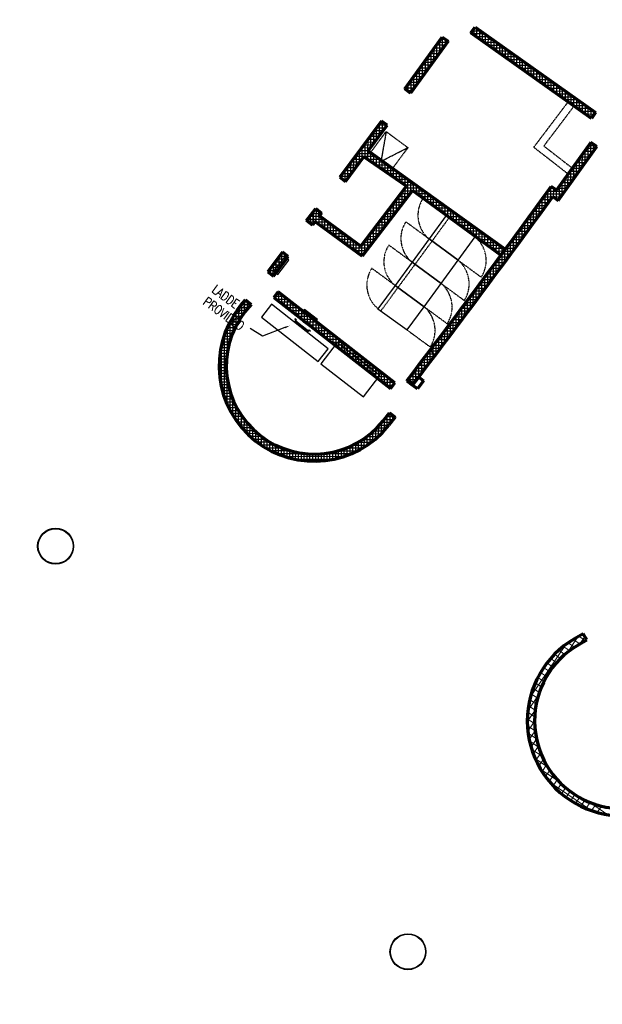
# Model space of a CAD drawing. Header units: millimetres. Extents: x 98667 to 994031, y -2704 to 533009.
# Tile 188 of 256: x 603015 to 619193, y 357176 to 384505. Entities that reach past the tile are written whole.
import ezdxf

# ---------------------------------------------------------------- set-up
doc = ezdxf.new("R2010")
doc.units = ezdxf.units.MM
for name, pattern in [('AP03000E0$0$HIDDEN', [9.525, 6.35, -3.175]), ('AP03000E0$0$HIDDENX2', [19.05, 12.7, -6.35]), ('HIDDEN2', [0.1875, 0.125, -0.0625]), ('HIDDENX2', [19.05, 12.7, -6.35]), ('sp00000g0$0$CENTER', [50.8, 31.75, -6.35, 6.35, -6.35])]:
    doc.linetypes.add(name, pattern=pattern)
for name, color, linetype in [('A-ACCESS-DOOR-DECK SLAB', 1, 'HIDDENX2'), ('A-COL ENCLOUSER INNER', 1, 'Continuous'), ('A-COL ENCLOUSER OUTER', 6, 'Continuous'), ('A-WALL-PATT-50', 5, 'Continuous'), ('I-DOOR-GLAZ', 9, 'Continuous'), ('IT DETAIL', 252, 'Continuous'), ('sp00000g0$0$S-GRID', 1, 'sp00000g0$0$CENTER')]:
    doc.layers.add(name, color=color, linetype=linetype)
for name, color, linetype, lineweight in [('A-ANNO-TARG', 4, 'Continuous', 30), ('A-ANNO-TEXT', 4, 'Continuous', 0), ('A-SECT-MEDM  DUCT LADDER', 2, 'Continuous', 25), ('A-SECT-THIN  DUCT LADDER', 1, 'Continuous', 30), ('A-WALL-FULL', 6, 'Continuous', 70), ('A-WALL-PATT', 5, 'Continuous', 15), ('AP03000E0$0$A-FLOR-EDGE', 1, 'AP03000E0$0$HIDDENX2', 15), ('AP03000E0$0$A-WALL-FNSH', 1, 'Continuous', 15)]:
    doc.layers.add(name, color=color, linetype=linetype, lineweight=lineweight)
doc.layers.add('AP03000E0$0$A-Slab Edge Guide', color=55, linetype='Continuous', lineweight=15, plot=False)
doc.styles.add('ROMANS', font='SIMPLEX.shx', dxfattribs={"width": 0.8})

msp = doc.modelspace()

# ---------------------------------------------------------------- linework, layer by layer
at = {"color": 251, "linetype": 'HIDDEN2', "ltscale": 0.02}
for p, q in [((614856, 379066, 0), (614210, 379538, 0)), ((614383, 378420, 0), (613738, 378893, 0)), ((614936, 379007, 0), (614464, 378361, 0)), ((613910, 377775, 0), (613265, 378248, 0)), ((614464, 378361, 0), (613991, 377716, 0)), ((613991, 377716, 0), (613518, 377071, 0)), ((615190, 377829, 0), (615835, 377356, 0)), ((613437, 377130, 0), (612792, 377603, 0)), ((614717, 377184, 0), (615362, 376711, 0)), ((613518, 377071, 0), (613045, 376425, 0)), ((614244, 376539, 0), (614889, 376066, 0)), ((613771, 375893, 0), (614416, 375421, 0))]:
    msp.add_line(p, q, dxfattribs=at)
at = {"color": 251, "ltscale": 0.02}
for p, q in [((614856, 379066, 0), (614383, 378420, 0)), ((615662, 378475, 0), (614856, 379066, 0)), ((614383, 378420, 0), (613910, 377775, 0)), ((615190, 377829, 0), (614383, 378420, 0)), ((614383, 378420, 0), (615190, 377829, 0)), ((615190, 377829, 0), (615662, 378475, 0)), ((613910, 377775, 0), (613437, 377130, 0)), ((614717, 377184, 0), (613910, 377775, 0)), ((613910, 377775, 0), (614717, 377184, 0)), ((614717, 377184, 0), (615190, 377829, 0)), ((614244, 376539, 0), (614717, 377184, 0)), ((613437, 377130, 0), (612964, 376484, 0)), ((614244, 376539, 0), (613437, 377130, 0)), ((613437, 377130, 0), (614244, 376539, 0)), ((612964, 376484, 0), (613771, 375893, 0)), ((613771, 375893, 0), (614244, 376539, 0))]:
    msp.add_line(p, q, dxfattribs=at)
at = {"color": 251, "linetype": 'HIDDEN2', "ltscale": 0.02}
for centre, radius, start, end in [((614918, 379075, 0), 846, 146.7754, 230.7611), ((614445, 378430, 0), 846, 146.7754, 230.7611), ((613972, 377785, 0), 846, 146.7754, 230.7611), ((615112, 377817, 0), 857, 327.4901, 50.0464), ((614639, 377172, 0), 857, 327.4901, 50.0464), ((613499, 377139, 0), 846, 146.7754, 230.7611), ((614166, 376527, 0), 857, 327.4901, 50.0464), ((613693, 375881, 0), 857, 327.4901, 50.0464)]:
    msp.add_arc(centre, radius, start, end, dxfattribs=at)
at = {"layer": 'A-ACCESS-DOOR-DECK SLAB', "color": 251, "ltscale": 0.35}
for p, q in [((612745, 380798), (613191, 381401)), ((613191, 381401), (613047, 380575)), ((613191, 381401), (613794, 380954)), ((613348, 380352), (612745, 380798)), ((613047, 380575), (613794, 380954)), ((613794, 380954), (613348, 380352))]:
    msp.add_line(p, q, dxfattribs=at)
at = {"layer": 'A-ANNO-TARG', "color": 251}
for p, q in [((609757, 375721), (609411, 375931)), ((610381, 375961), (609757, 375721))]:
    msp.add_line(p, q, dxfattribs=at)
msp.add_solid([(610372, 375984), (610521, 376014), (610390, 375937)], dxfattribs=at)
at = {"layer": 'A-COL ENCLOUSER INNER', "color": 251}
for centre, radius in [((604012, 369892), 494), ((604012, 369892), 485), ((613797, 358636), 494), ((613797, 358636), 485)]:
    msp.add_circle(centre, radius, dxfattribs=at)
at = {"layer": 'A-COL ENCLOUSER OUTER', "color": 251}
for centre in [(604012, 369892), (613797, 358636)]:
    msp.add_circle(centre, 500, dxfattribs=at)
at = {"layer": 'A-SECT-MEDM  DUCT LADDER', "color": 251, "linetype": 'ByBlock', "ltscale": 500}
for p, q in [((610859, 376457), (610856, 376453)), ((610856, 376453), (610895, 376423)), ((610894, 376430), (610859, 376457)), ((610922, 376465), (610894, 376430)), ((610926, 376462), (610895, 376423)), ((610926, 376462), (610922, 376465)), ((610659, 376201), (610656, 376197)), ((610656, 376197), (610691, 376169)), ((610698, 376170), (610659, 376201)), ((610691, 376169), (610664, 376134)), ((610668, 376131), (610698, 376170)), ((611280, 376185), (611250, 376146)), ((611250, 376146), (611289, 376115)), ((611257, 376147), (611284, 376182)), ((611292, 376119), (611257, 376147)), ((611284, 376182), (611280, 376185)), ((611289, 376115), (611292, 376119)), ((611022, 375854), (611053, 375893)), ((611026, 375851), (611054, 375886)), ((611092, 375863), (611053, 375893)), ((611054, 375886), (611089, 375859)), ((611089, 375859), (611092, 375863))]:
    msp.add_line(p, q, dxfattribs=at)
at = {"layer": 'A-SECT-THIN  DUCT LADDER', "color": 251, "linetype": 'ByBlock', "ltscale": 500}
for p, q in [((611267, 376167), (610912, 376444)), ((611280, 376185), (610926, 376462)), ((610664, 376134), (611026, 375851)), ((610681, 376149), (611036, 375872))]:
    msp.add_line(p, q, dxfattribs=at)
at = {"layer": 'A-WALL-FULL', "color": 251, "linetype": 'ByBlock'}
for p, q in [((615545, 384136), (615660, 384300)), ((615660, 384300), (619006, 381928)), ((613709, 382582), (614748, 384024)), ((614748, 384024), (614911, 383907)), ((618891, 381765), (615545, 384136)), ((614911, 383907), (613870, 382464)), ((613870, 382464), (613709, 382582)), ((618244, 382223), (618399, 382113)), ((619006, 381928), (618891, 381765)), ((613061, 381693), (611902, 380138)), ((612691, 380863), (613221, 381574)), ((613221, 381574), (613061, 381693)), ((618878, 381099), (617919, 379769)), ((617963, 379489), (619041, 380983)), ((619041, 380983), (618878, 381099)), ((612062, 380018), (612580, 380713)), ((612572, 380703), (612580, 380713)), ((613759, 379880), (612572, 380703)), ((612691, 380863), (616499, 378132)), ((618363, 380382), (618248, 380226)), ((611902, 380138), (612062, 380018)), ((612485, 378217), (613759, 379880)), ((617919, 379769), (617773, 379874)), ((613920, 379762), (612525, 377940)), ((616379, 377969), (613920, 379762)), ((617818, 379595), (617963, 379489)), ((610983, 378927), (611238, 379260)), ((611238, 379260), (611397, 379138)), ((611397, 379138), (611336, 379059)), ((611336, 379059), (612485, 378217)), ((611142, 378806), (610983, 378927)), ((611214, 378900), (611142, 378806)), ((612525, 377940), (611214, 378900)), ((610312, 378054), (609907, 377508)), ((610471, 377931), (610312, 378054)), ((616499, 378132), (616379, 377969)), ((610066, 377387), (610471, 377931)), ((609907, 377508), (610066, 377387)), ((610195, 376948), (610072, 376791)), ((613432, 374429), (610195, 376948)), ((609116, 376525), (609283, 376726)), ((609438, 376598), (609269, 376397)), ((609283, 376726), (609438, 376598)), ((610072, 376791), (613309, 374272)), ((611069, 376015), (610909, 376135)), ((610909, 376135), (611069, 376015)), ((611069, 376015), (610909, 376135)), ((610909, 376135), (611069, 376015)), ((613309, 374272), (613432, 374429)), ((613768, 374485), (613925, 374362)), ((613768, 374485), (613925, 374362)), ((613925, 374362), (614097, 374583)), ((614230, 374479), (614058, 374258)), ((614097, 374583), (614230, 374479)), ((614058, 374258), (613925, 374362)), ((613111, 373372), (613284, 373593)), ((613283, 373593), (613441, 373470)), ((613284, 373593), (613283, 373593)), ((613441, 373470), (613267, 373249)), ((618659, 367463), (618417, 367321)), ((618760, 367289), (618659, 367463)), ((618518, 367148), (618760, 367289))]:
    msp.add_line(p, q, dxfattribs=at)
for centre, radius, start, end in [((391618, 543797), 279315, 322.68714, 324.06461), ((378174, 553794), 296267, 322.72489, 323.98625), ((611196, 374893), 2644, 141.8774, 321.5572), ((611197, 374893), 2445, 142.0564, 321.5014), ((619747, 365045), 2636, 120.2945, 300.2945), ((619747, 365045), 2436, 120.2945, 300.2984)]:
    msp.add_arc(centre, radius, start, end, dxfattribs=at)
at = {"layer": 'A-WALL-PATT', "color": 251}
for p, q in [((614748, 384024), (613709, 382582)), ((614911, 383907), (614748, 384024)), ((613870, 382464), (614911, 383907)), ((613709, 382582), (613870, 382464)), ((611902, 380138), (613061, 381693)), ((613221, 381574), (612691, 380863)), ((613061, 381693), (613221, 381574)), ((617919, 379769), (618879, 381098)), ((619040, 380982), (617963, 379489)), ((618878, 381099), (619040, 380982)), ((618879, 381098), (618878, 381099)), ((612572, 380703), (612062, 380018)), ((613759, 379880), (612572, 380703)), ((612691, 380863), (616486, 378142)), ((612062, 380018), (611902, 380138)), ((612485, 378217), (613759, 379880)), ((616379, 377969), (617767, 379879)), ((617767, 379879), (617919, 379769)), ((613920, 379762), (612525, 377940)), ((616379, 377969), (613920, 379762)), ((617818, 379595), (613925, 374362)), ((617963, 379489), (617818, 379595)), ((610983, 378927), (611238, 379260)), ((611238, 379260), (611397, 379138)), ((611397, 379138), (611338, 379058)), ((611338, 379058), (612485, 378217)), ((611142, 378806), (610983, 378927)), ((611214, 378900), (611142, 378806)), ((612525, 377940), (611214, 378900)), ((609907, 377508), (610312, 378054)), ((610312, 378054), (610473, 377934)), ((613768, 374485), (616379, 377969)), ((616486, 378142), (616379, 377969)), ((610473, 377934), (610066, 377387)), ((610066, 377387), (609907, 377508)), ((610072, 376791), (610195, 376948)), ((610195, 376948), (613432, 374429)), ((609116, 376525), (609283, 376726)), ((609437, 376598), (609269, 376397)), ((609283, 376726), (609437, 376598)), ((613309, 374272), (610072, 376791)), ((613432, 374429), (613309, 374272)), ((613925, 374362), (613768, 374485)), ((613111, 373372), (613284, 373593)), ((613284, 373593), (613441, 373470)), ((613441, 373470), (613183, 373149))]:
    msp.add_line(p, q, dxfattribs=at)
at = {"layer": 'A-WALL-PATT', "color": 251, "linetype": 'Continuous'}
for p, q in [((614519, 383364), (614520, 383707)), ((614772, 383716), (614526, 383716)), ((614887, 383874), (614641, 383875)), ((614678, 383585), (614679, 383928)), ((614837, 383806), (614838, 383960)), ((614359, 383143), (614360, 383486)), ((614658, 383557), (614412, 383558)), ((614430, 383240), (614184, 383241)), ((614200, 382922), (614201, 383265)), ((614544, 383399), (614298, 383399)), ((614201, 382923), (613955, 382924)), ((614041, 382701), (614042, 383044)), ((614315, 383082), (614069, 383083)), ((613973, 382607), (613727, 382607)), ((614087, 382765), (613841, 382766)), ((613881, 382480), (613882, 382823)), ((613723, 382572), (613723, 382602)), ((612925, 381177), (612926, 381513)), ((613110, 381656), (613033, 381657)), ((613085, 381390), (613085, 381675)), ((612766, 380963), (612767, 381299)), ((613046, 381339), (612797, 381340)), ((613164, 381498), (612915, 381498)), ((612810, 381022), (612561, 381023)), ((612606, 380679), (612607, 381085)), ((612928, 381181), (612679, 381181)), ((618798, 380645), (618798, 380987)), ((619008, 381005), (618812, 381006)), ((618957, 380866), (618957, 381042)), ((612912, 380704), (612325, 380706)), ((612692, 380864), (612443, 380865)), ((612447, 380535), (612448, 380871)), ((612765, 380569), (612765, 380810)), ((612923, 380459), (612924, 380696)), ((618638, 380425), (618639, 380767)), ((618943, 380847), (618697, 380847)), ((612129, 380107), (612129, 380443)), ((612456, 380547), (612207, 380548)), ((612288, 380321), (612289, 380657)), ((613134, 380545), (612798, 380546)), ((613082, 380350), (613082, 380582)), ((613240, 380240), (613241, 380469)), ((618714, 380530), (618469, 380530)), ((618479, 380204), (618480, 380546)), ((618828, 380688), (618583, 380689)), ((611970, 380087), (611970, 380230)), ((612220, 380230), (611971, 380231)), ((612338, 380389), (612089, 380389)), ((613356, 380386), (613028, 380387)), ((613579, 380226), (613258, 380227)), ((613399, 380130), (613399, 380355)), ((613557, 380020), (613558, 380241)), ((618485, 380213), (618240, 380214)), ((618319, 379983), (618320, 380325)), ((618600, 380371), (618354, 380372)), ((612102, 380072), (611990, 380072)), ((613801, 380067), (613488, 380068)), ((613715, 379910), (613716, 380128)), ((614023, 379908), (613718, 379909)), ((613874, 379701), (613875, 380014)), ((614032, 379680), (614033, 379901)), ((618001, 379541), (618002, 379884)), ((618257, 379896), (618011, 379897)), ((618371, 380054), (618125, 380055)), ((618160, 379762), (618161, 380104)), ((613555, 379285), (613556, 379615)), ((613911, 379749), (613659, 379750)), ((613714, 379493), (613715, 379823)), ((614245, 379748), (613938, 379749)), ((614191, 379565), (614191, 379787)), ((614349, 379449), (614350, 379673)), ((618142, 379738), (617666, 379739)), ((617683, 379413), (617684, 379764)), ((617842, 379577), (617843, 379824)), ((613396, 379077), (613397, 379407)), ((613668, 379432), (613417, 379433)), ((613789, 379591), (613538, 379592)), ((614468, 379589), (614156, 379590)), ((614690, 379430), (614375, 379430)), ((614508, 379334), (614508, 379560)), ((614666, 379218), (614667, 379446)), ((614825, 379103), (614825, 379333)), ((617364, 378985), (617365, 379325)), ((617689, 379421), (617436, 379422)), ((617524, 379199), (617524, 379544)), ((617807, 379580), (617551, 379580)), ((618028, 379579), (617838, 379580)), ((611377, 379112), (611125, 379112)), ((611384, 379121), (611132, 379122)), ((611154, 378821), (611154, 379150)), ((611173, 378846), (611173, 379176)), ((611312, 379028), (611312, 379203)), ((611331, 378814), (611332, 379188)), ((613425, 379116), (613174, 379116)), ((613236, 378869), (613237, 379199)), ((613547, 379274), (613295, 379275)), ((614912, 379270), (614593, 379271)), ((615134, 379111), (614812, 379112)), ((614983, 378987), (614984, 379219)), ((615141, 378872), (615142, 379105)), ((617205, 378771), (617206, 379106)), ((617453, 379104), (617205, 379105)), ((617571, 379263), (617320, 379264)), ((610995, 378918), (610995, 378943)), ((611255, 378954), (611003, 378954)), ((611468, 378962), (611011, 378963)), ((611014, 378904), (611014, 378968)), ((611685, 378803), (611346, 378804)), ((611490, 378698), (611490, 378946)), ((611648, 378582), (611649, 378830)), ((612918, 378453), (612919, 378783)), ((613183, 378799), (612931, 378799)), ((613304, 378957), (613053, 378958)), ((613077, 378661), (613078, 378991)), ((615356, 378951), (615031, 378952)), ((615579, 378792), (615249, 378793)), ((615300, 378756), (615300, 378992)), ((615458, 378641), (615459, 378878)), ((617217, 378788), (616975, 378788)), ((617046, 378557), (617046, 378887)), ((617335, 378946), (617090, 378947)), ((611903, 378644), (611563, 378644)), ((611806, 378466), (611807, 378714)), ((611965, 378350), (611966, 378597)), ((612758, 378245), (612759, 378575)), ((613061, 378640), (612810, 378641)), ((615801, 378633), (615468, 378634)), ((615617, 378525), (615617, 378764)), ((615775, 378410), (615776, 378651)), ((615934, 378294), (615934, 378537)), ((617100, 378629), (616860, 378630)), ((616886, 378342), (616887, 378667)), ((612120, 378484), (611781, 378485)), ((612338, 378325), (611998, 378326)), ((612123, 378234), (612124, 378481)), ((612282, 378118), (612282, 378365)), ((612440, 378002), (612441, 378249)), ((612819, 378323), (612567, 378324)), ((612599, 378036), (612600, 378367)), ((612940, 378482), (612689, 378483)), ((616023, 378473), (615686, 378474)), ((616245, 378314), (615905, 378315)), ((616092, 378179), (616093, 378424)), ((616250, 378063), (616251, 378310)), ((616864, 378312), (616629, 378313)), ((616727, 378128), (616728, 378448)), ((616982, 378471), (616745, 378471)), ((610367, 378013), (610282, 378013)), ((610376, 377804), (610376, 378006)), ((612698, 378165), (612215, 378166)), ((612576, 378007), (612433, 378007)), ((616468, 378155), (616124, 378156)), ((616396, 377996), (616342, 377996)), ((616628, 377995), (616399, 377996)), ((616408, 377700), (616409, 378010)), ((616409, 378017), (616410, 378196)), ((616746, 378154), (616514, 378155)), ((616567, 377914), (616568, 378229)), ((610295, 377695), (610046, 377696)), ((610057, 377393), (610058, 377712)), ((610413, 377854), (610164, 377855)), ((610217, 377590), (610218, 377926)), ((616249, 377486), (616250, 377796)), ((616510, 377837), (616281, 377838)), ((610177, 377537), (609929, 377538)), ((616275, 377520), (616043, 377521)), ((616089, 377271), (616090, 377583)), ((616392, 377679), (616162, 377679)), ((615771, 376843), (615772, 377158)), ((616039, 377203), (615806, 377204)), ((616157, 377362), (615925, 377362)), ((615930, 377057), (615931, 377371)), ((615803, 376887), (615568, 376887)), ((615611, 376629), (615612, 376946)), ((615921, 377045), (615687, 377046)), ((609261, 376385), (609262, 376700)), ((609420, 376577), (609420, 376612)), ((615685, 376728), (615450, 376729)), ((615452, 376415), (615453, 376733)), ((609296, 376428), (609044, 376429)), ((609101, 376152), (609102, 376507)), ((609428, 376587), (609168, 376587)), ((615450, 376411), (615212, 376412)), ((615293, 376200), (615294, 376521)), ((615567, 376570), (615331, 376570)), ((609078, 376111), (608850, 376112)), ((609177, 376270), (608939, 376270)), ((608942, 375836), (608943, 376276)), ((614974, 375772), (614975, 376096)), ((615214, 376094), (614975, 376095)), ((615332, 376253), (615093, 376253)), ((615133, 375986), (615134, 376308)), ((608925, 375794), (608711, 375795)), ((608994, 375953), (608774, 375953)), ((608781, 375267), (608783, 375974)), ((614978, 375778), (614737, 375778)), ((614815, 375558), (614816, 375883)), ((615096, 375936), (614856, 375937)), ((608620, 374299), (608623, 375501)), ((608868, 375636), (608659, 375636)), ((614860, 375619), (614618, 375620)), ((614655, 375344), (614656, 375670)), ((608790, 375318), (608587, 375319)), ((608823, 375477), (608618, 375478)), ((614337, 374915), (614338, 375245)), ((614625, 375302), (614381, 375303)), ((614496, 375129), (614497, 375458)), ((614743, 375461), (614500, 375461)), ((608755, 375001), (608555, 375001)), ((608767, 375160), (608566, 375160)), ((614389, 374985), (614143, 374986)), ((614177, 374701), (614178, 375033)), ((614507, 375144), (614262, 375144)), ((608753, 374842), (608553, 374843)), ((608762, 374683), (608561, 374684)), ((614018, 374487), (614019, 374820)), ((614271, 374827), (614024, 374828)), ((608781, 374525), (608578, 374525)), ((608777, 373826), (608779, 374533)), ((614035, 374510), (613787, 374511)), ((613859, 374413), (613860, 374608)), ((614153, 374669), (613906, 374669)), ((608810, 374366), (608605, 374366)), ((608851, 374207), (608643, 374207)), ((608903, 374048), (608691, 374049)), ((608968, 373889), (608750, 373890)), ((608935, 373523), (608937, 373963)), ((609047, 373730), (608822, 373731)), ((609093, 373291), (609094, 373647)), ((609141, 373571), (608906, 373572)), ((609253, 373412), (609006, 373413)), ((609252, 373102), (609253, 373412)), ((613061, 373019), (613062, 373313)), ((613385, 373401), (613134, 373401)), ((613221, 373196), (613222, 373513)), ((613326, 373560), (613258, 373560)), ((613380, 373394), (613380, 373517)), ((609385, 373253), (609122, 373254)), ((609543, 373094), (609258, 373095)), ((609410, 372944), (609411, 373225)), ((609568, 372810), (609569, 373070)), ((613124, 373084), (612842, 373085)), ((612902, 372873), (612903, 373142)), ((613258, 373242), (613001, 373243)), ((609735, 372934), (609419, 372935)), ((609977, 372775), (609613, 372776)), ((609727, 372695), (609728, 372940)), ((609885, 372597), (609886, 372830)), ((612768, 372767), (612406, 372768)), ((612425, 372552), (612426, 372780)), ((612584, 372643), (612585, 372881)), ((612962, 372926), (612649, 372926)), ((612743, 372749), (612744, 373000)), ((610310, 372615), (609852, 372617)), ((610044, 372514), (610044, 372738)), ((610202, 372443), (610203, 372660)), ((610361, 372385), (610362, 372596)), ((610520, 372337), (610520, 372544)), ((610678, 372301), (610679, 372504)), ((611790, 372317), (611790, 372522)), ((611948, 372359), (611949, 372567)), ((612528, 372609), (612072, 372611)), ((612107, 372411), (612108, 372625)), ((612266, 372475), (612267, 372695)), ((611026, 372455), (610169, 372457)), ((611681, 372294), (610697, 372297)), ((610837, 372274), (610837, 372475)), ((610996, 372257), (610996, 372457)), ((611154, 372250), (611155, 372449)), ((611313, 372252), (611314, 372451)), ((612210, 372451), (611355, 372454)), ((611472, 372264), (611472, 372464)), ((611631, 372285), (611631, 372487)), ((618222, 366945), (618515, 367378)), ((618388, 367304), (618572, 367180)), ((618540, 367393), (618725, 367268)), ((618573, 367180), (618707, 367379)), ((617196, 365711), (618178, 367164)), ((618108, 367110), (618283, 366992)), ((618243, 367210), (618422, 367089)), ((617756, 366773), (617923, 366660)), ((617865, 366891), (618034, 366777)), ((617982, 367003), (618154, 366888)), ((617563, 366521), (617728, 366409)), ((617655, 366650), (617821, 366537)), ((617401, 366247), (617568, 366134)), ((617478, 366387), (617644, 366274)), ((617271, 365951), (617443, 365835)), ((617332, 366102), (617501, 365988)), ((617125, 365323), (617416, 365752)), ((617220, 365795), (617394, 365677)), ((617144, 365462), (617328, 365338)), ((617177, 365632), (617356, 365511)), ((617111, 365018), (617329, 365340)), ((617122, 365286), (617313, 365156)), ((617111, 365101), (617312, 364966)), ((617114, 364908), (617327, 364764)), ((617127, 364757), (617311, 365030)), ((617133, 364703), (617362, 364549)), ((617162, 364527), (617326, 364769)), ((617171, 364486), (617422, 364316)), ((617213, 364318), (617364, 364541)), ((617276, 364127), (617416, 364336)), ((617233, 364253), (617519, 364059)), ((617348, 363951), (617482, 364149)), ((617328, 363997), (617677, 363761)), ((617430, 363788), (617557, 363977)), ((617519, 363637), (617642, 363819)), ((617477, 363704), (617989, 363358)), ((617615, 363495), (617734, 363672)), ((617717, 363363), (617834, 363536)), ((617742, 363334), (618906, 362547)), ((617826, 363240), (617941, 363410)), ((617940, 363126), (618053, 363294)), ((618060, 363020), (618172, 363186)), ((618185, 362921), (618297, 363087)), ((618316, 362831), (618428, 362997)), ((618452, 362749), (618564, 362915)), ((618593, 362675), (618706, 362842)), ((618740, 362609), (618855, 362778)), ((618836, 362786), (619349, 362439)), ((618893, 362551), (619009, 362723)), ((619051, 362502), (619170, 362678))]:
    msp.add_line(p, q, dxfattribs=at)
at = {"layer": 'A-WALL-PATT', "color": 251}
for centre, radius, start, end in [((611196, 374893), 2644, 141.8774, 318.7284), ((611197, 374893), 2445, 142.0564, 321.5014)]:
    msp.add_arc(centre, radius, start, end, dxfattribs=at)
at = {"layer": 'A-WALL-PATT-50', "color": 251, "linetype": 'Continuous'}
for p, q in [((615632, 384075), (615632, 384260)), ((615704, 384269), (615639, 384269)), ((615711, 384019), (615712, 384263)), ((614758, 383695), (614759, 384017)), ((615553, 384131), (615553, 384148)), ((615816, 384189), (615582, 384190)), ((615929, 384109), (615582, 384110)), ((616041, 384030), (615694, 384031)), ((615790, 383962), (615791, 384207)), ((615870, 383906), (615870, 384151)), ((615949, 383850), (615950, 384095)), ((616028, 383794), (616029, 384038)), ((616107, 383738), (616108, 383982)), ((614519, 383364), (614520, 383707)), ((614772, 383716), (614526, 383716)), ((614829, 383795), (614583, 383796)), ((614598, 383474), (614599, 383818)), ((614887, 383874), (614641, 383875)), ((614678, 383585), (614679, 383928)), ((614847, 383954), (614698, 383954)), ((614837, 383806), (614838, 383960)), ((616154, 383950), (615807, 383951)), ((616266, 383870), (615919, 383871)), ((616379, 383791), (616031, 383792)), ((616491, 383711), (616144, 383712)), ((616187, 383682), (616187, 383926)), ((616266, 383625), (616266, 383870)), ((616345, 383569), (616346, 383814)), ((616424, 383513), (616425, 383758)), ((616503, 383457), (616504, 383702)), ((614601, 383478), (614355, 383479)), ((614359, 383143), (614360, 383486)), ((614658, 383557), (614412, 383558)), ((614439, 383253), (614440, 383597)), ((614715, 383636), (614469, 383637)), ((616603, 383631), (616256, 383632)), ((616716, 383552), (616369, 383552)), ((616828, 383472), (616481, 383473)), ((616583, 383401), (616583, 383645)), ((616662, 383345), (616663, 383589)), ((616741, 383288), (616742, 383533)), ((616820, 383232), (616821, 383477)), ((614120, 382811), (614121, 383155)), ((614373, 383161), (614126, 383162)), ((614430, 383240), (614184, 383241)), ((614200, 382922), (614201, 383265)), ((614487, 383320), (614241, 383320)), ((614280, 383032), (614281, 383376)), ((614544, 383399), (614298, 383399)), ((616941, 383392), (616593, 383393)), ((617053, 383312), (616706, 383313)), ((617165, 383233), (616818, 383234)), ((616900, 383176), (616900, 383421)), ((617278, 383153), (616931, 383154)), ((616979, 383120), (616979, 383365)), ((617058, 383064), (617059, 383308)), ((617137, 383008), (617138, 383252)), ((617216, 382952), (617217, 383196)), ((614201, 382923), (613955, 382924)), ((613961, 382590), (613962, 382934)), ((614258, 383003), (614012, 383003)), ((614041, 382701), (614042, 383044)), ((614315, 383082), (614069, 383083)), ((617390, 383073), (617043, 383074)), ((617503, 382994), (617155, 382995)), ((617615, 382914), (617268, 382915)), ((617296, 382895), (617296, 383140)), ((617375, 382839), (617376, 383084)), ((617454, 382783), (617455, 383028)), ((617533, 382727), (617534, 382972)), ((617612, 382671), (617613, 382915)), ((613973, 382607), (613727, 382607)), ((614030, 382686), (613784, 382686)), ((613802, 382514), (613803, 382713)), ((614087, 382765), (613841, 382766)), ((613881, 382480), (613882, 382823)), ((614144, 382844), (613898, 382845)), ((617728, 382834), (617380, 382835)), ((617840, 382755), (617493, 382756)), ((617952, 382675), (617605, 382676)), ((617692, 382615), (617692, 382859)), ((617771, 382558), (617772, 382803)), ((617850, 382502), (617851, 382747)), ((617929, 382446), (617930, 382691)), ((618009, 382390), (618009, 382635)), ((613723, 382572), (613723, 382602)), ((613916, 382527), (613783, 382528)), ((618065, 382595), (617718, 382596)), ((618177, 382516), (617830, 382517)), ((618290, 382436), (617942, 382437)), ((618402, 382356), (618055, 382357)), ((618088, 382334), (618088, 382578)), ((618167, 382278), (618168, 382522)), ((618246, 382221), (618247, 382466)), ((618325, 382165), (618326, 382410)), ((618405, 382109), (618405, 382354)), ((618514, 382277), (618167, 382278)), ((618627, 382197), (618280, 382198)), ((618739, 382117), (618392, 382118)), ((618484, 382053), (618485, 382298)), ((618563, 381997), (618564, 382242)), ((618642, 381941), (618643, 382185)), ((618722, 381884), (618722, 382129)), ((618801, 381828), (618801, 382073)), ((618852, 382037), (618504, 382038)), ((618964, 381958), (618617, 381959)), ((618971, 381878), (618729, 381879)), ((618915, 381799), (618842, 381799)), ((618880, 381772), (618881, 382017)), ((618960, 381862), (618960, 381961)), ((612925, 381177), (612926, 381513)), ((613217, 381577), (612974, 381577)), ((613005, 381284), (613006, 381620)), ((613110, 381656), (613033, 381657)), ((613085, 381390), (613085, 381675)), ((613164, 381497), (613165, 381616)), ((612987, 381260), (612738, 381261)), ((612766, 380963), (612767, 381299)), ((613046, 381339), (612797, 381340)), ((612846, 381070), (612846, 381406)), ((613105, 381418), (612856, 381419)), ((613164, 381498), (612915, 381498)), ((612527, 380642), (612528, 380978)), ((612810, 381022), (612561, 381023)), ((612607, 380749), (612607, 381085)), ((612869, 381101), (612620, 381102)), ((612928, 381181), (612679, 381181)), ((612686, 380856), (612687, 381192)), ((618798, 380645), (618798, 380988)), ((619010, 381005), (618811, 381006)), ((618898, 381085), (618868, 381085)), ((618877, 380756), (618878, 381099)), ((618957, 380866), (618957, 381043)), ((619037, 380977), (619037, 380986)), ((612574, 380705), (612325, 380706)), ((612368, 380428), (612368, 380764)), ((612633, 380785), (612384, 380785)), ((612692, 380864), (612443, 380865)), ((612447, 380535), (612448, 380871)), ((612751, 380943), (612502, 380944)), ((612912, 380704), (612574, 380705)), ((612606, 380679), (612607, 380749)), ((612801, 380784), (612633, 380785)), ((612686, 380624), (612686, 380856)), ((612765, 380569), (612765, 380810)), ((612844, 380514), (612845, 380753)), ((612923, 380459), (612924, 380696)), ((618638, 380425), (618639, 380767)), ((618886, 380767), (618640, 380768)), ((618943, 380847), (618697, 380847)), ((618718, 380535), (618719, 380878)), ((619000, 380926), (618754, 380927)), ((612129, 380107), (612129, 380443)), ((612397, 380468), (612148, 380468)), ((612456, 380547), (612207, 380548)), ((612208, 380214), (612209, 380550)), ((612515, 380626), (612266, 380627)), ((612288, 380321), (612289, 380657)), ((613023, 380625), (612683, 380626)), ((613134, 380545), (612798, 380546)), ((613245, 380465), (612913, 380466)), ((613002, 380404), (613003, 380639)), ((613082, 380350), (613082, 380582)), ((613161, 380295), (613162, 380525)), ((613240, 380240), (613241, 380469)), ((618399, 380093), (618400, 380436)), ((618657, 380451), (618411, 380451)), ((618714, 380530), (618468, 380530)), ((618479, 380204), (618480, 380546)), ((618771, 380609), (618525, 380610)), ((618558, 380314), (618559, 380657)), ((618828, 380688), (618582, 380689)), ((612161, 380151), (611912, 380152)), ((611970, 380087), (611970, 380230)), ((612220, 380230), (611971, 380231)), ((612279, 380309), (612030, 380310)), ((612049, 380028), (612050, 380336)), ((612338, 380389), (612089, 380389)), ((613356, 380386), (613028, 380387)), ((613468, 380306), (613143, 380307)), ((613579, 380226), (613258, 380227)), ((613319, 380185), (613320, 380412)), ((613690, 380147), (613373, 380148)), ((613399, 380130), (613399, 380355)), ((613478, 380075), (613478, 380298)), ((613557, 380020), (613558, 380241)), ((613636, 379965), (613637, 380185)), ((618240, 379873), (618241, 380215)), ((618485, 380213), (618240, 380214)), ((618543, 380292), (618297, 380293)), ((618319, 379983), (618320, 380326)), ((618600, 380371), (618354, 380372)), ((612102, 380072), (611990, 380072)), ((613801, 380067), (613488, 380068)), ((613912, 379987), (613603, 379988)), ((613715, 379910), (613716, 380128)), ((614023, 379908), (613718, 379909)), ((613794, 379597), (613795, 380071)), ((613874, 379701), (613875, 380014)), ((613953, 379738), (613954, 379957)), ((614032, 379680), (614033, 379901)), ((618001, 379541), (618002, 379884)), ((618257, 379896), (618011, 379897)), ((618314, 379975), (618068, 379976)), ((618080, 379652), (618081, 379994)), ((618371, 380054), (618125, 380055)), ((618160, 379762), (618161, 380105)), ((618428, 380134), (618182, 380134)), ((613555, 379285), (613556, 379615)), ((613850, 379670), (613599, 379671)), ((613635, 379389), (613636, 379719)), ((613911, 379749), (613659, 379750)), ((613714, 379493), (613715, 379823)), ((614134, 379828), (613720, 379829)), ((614245, 379748), (613938, 379749)), ((614356, 379669), (614047, 379669)), ((614112, 379622), (614112, 379844)), ((614191, 379565), (614191, 379787)), ((614270, 379507), (614271, 379730)), ((614349, 379449), (614350, 379673)), ((614428, 379391), (614429, 379617)), ((617603, 379300), (617604, 379641)), ((618085, 379658), (617618, 379660)), ((618142, 379738), (617675, 379739)), ((617683, 379409), (617684, 379751)), ((617851, 379818), (617733, 379818)), ((617763, 379519), (617763, 379860)), ((617842, 379577), (617843, 379824)), ((617921, 379519), (617922, 379773)), ((618199, 379817), (617954, 379817)), ((613607, 379353), (613356, 379354)), ((613396, 379077), (613397, 379407)), ((613668, 379432), (613417, 379433)), ((613475, 379181), (613476, 379511)), ((613729, 379512), (613477, 379512)), ((613789, 379591), (613538, 379592)), ((614468, 379589), (614156, 379590)), ((614579, 379509), (614266, 379510)), ((614690, 379430), (614375, 379430)), ((614801, 379350), (614484, 379351)), ((614508, 379334), (614508, 379560)), ((614587, 379276), (614587, 379503)), ((614666, 379218), (614667, 379446)), ((614745, 379160), (614746, 379389)), ((614825, 379103), (614825, 379333)), ((617634, 379342), (617387, 379343)), ((617444, 379082), (617445, 379422)), ((617692, 379421), (617445, 379422)), ((617749, 379501), (617503, 379501)), ((617524, 379191), (617524, 379531)), ((617807, 379580), (617560, 379580)), ((618028, 379579), (617838, 379580)), ((617971, 379500), (617948, 379500)), ((611093, 378843), (611094, 379072)), ((611384, 379121), (611132, 379122)), ((611173, 378846), (611173, 379176)), ((611316, 379201), (611193, 379201)), ((611252, 378950), (611253, 379249)), ((611331, 378814), (611332, 379054)), ((611332, 379054), (611332, 379188)), ((613157, 378765), (613158, 379095)), ((613425, 379116), (613174, 379116)), ((613486, 379195), (613235, 379195)), ((613236, 378869), (613237, 379199)), ((613547, 379274), (613295, 379275)), ((613316, 378973), (613317, 379303)), ((614912, 379270), (614593, 379271)), ((615023, 379191), (614703, 379191)), ((615134, 379111), (614812, 379112)), ((614904, 379045), (614904, 379276)), ((614983, 378987), (614984, 379219)), ((615062, 378929), (615063, 379162)), ((615141, 378872), (615142, 379105)), ((617205, 378755), (617206, 379094)), ((617461, 379104), (617214, 379105)), ((617518, 379184), (617272, 379184)), ((617284, 378863), (617285, 379203)), ((617576, 379263), (617330, 379264)), ((617364, 378972), (617365, 379312)), ((611262, 378963), (611011, 378963)), ((611014, 378904), (611014, 378968)), ((611201, 378884), (611039, 378884)), ((611323, 379042), (611071, 379043)), ((611576, 378883), (611237, 378883)), ((611252, 378872), (611252, 378950)), ((611468, 378962), (611262, 378963)), ((611359, 379042), (611323, 379042)), ((611685, 378803), (611346, 378804)), ((611410, 378756), (611411, 379004)), ((611490, 378698), (611490, 378946)), ((611569, 378640), (611570, 378888)), ((611648, 378582), (611649, 378830)), ((612918, 378453), (612919, 378783)), ((613183, 378799), (612931, 378799)), ((613243, 378878), (612992, 378879)), ((612997, 378557), (612998, 378887)), ((613304, 378957), (613053, 378958)), ((613077, 378661), (613078, 378991)), ((613365, 379036), (613113, 379037)), ((615245, 379031), (614921, 379032)), ((615356, 378951), (615031, 378952)), ((615468, 378872), (615140, 378873)), ((615221, 378814), (615221, 379048)), ((615579, 378792), (615249, 378793)), ((615300, 378756), (615300, 378992)), ((615379, 378698), (615380, 378935)), ((615458, 378641), (615459, 378878)), ((615537, 378583), (615538, 378821)), ((617229, 378788), (616982, 378788)), ((617287, 378867), (617040, 378867)), ((617045, 378537), (617046, 378876)), ((617345, 378946), (617098, 378947)), ((617125, 378646), (617126, 378985)), ((617403, 379025), (617156, 379026)), ((611794, 378723), (611454, 378724)), ((611903, 378644), (611563, 378644)), ((612011, 378564), (611672, 378565)), ((611727, 378524), (611728, 378772)), ((611806, 378466), (611807, 378714)), ((611886, 378408), (611886, 378655)), ((611965, 378350), (611966, 378597)), ((612044, 378292), (612045, 378539)), ((613001, 378561), (612749, 378562)), ((612758, 378245), (612759, 378575)), ((613061, 378640), (612810, 378641)), ((612838, 378349), (612839, 378679)), ((613122, 378720), (612871, 378720)), ((615690, 378712), (615359, 378713)), ((615801, 378633), (615468, 378634)), ((615912, 378553), (615577, 378554)), ((615617, 378525), (615617, 378764)), ((615696, 378467), (615697, 378708)), ((615775, 378410), (615776, 378651)), ((615854, 378352), (615855, 378594)), ((615934, 378294), (615934, 378537)), ((616806, 378212), (616807, 378550)), ((617055, 378550), (616808, 378551)), ((617113, 378629), (616866, 378630)), ((616886, 378320), (616887, 378658)), ((617171, 378708), (616924, 378709)), ((616966, 378429), (616967, 378767)), ((612120, 378484), (611781, 378485)), ((612229, 378404), (611889, 378405)), ((612338, 378325), (611998, 378326)), ((612446, 378245), (612107, 378246)), ((612123, 378234), (612124, 378481)), ((612203, 378176), (612203, 378423)), ((612282, 378118), (612282, 378365)), ((612361, 378060), (612362, 378307)), ((612440, 378002), (612441, 378249)), ((612758, 378244), (612507, 378245)), ((612519, 377944), (612520, 378263)), ((612819, 378323), (612567, 378324)), ((612599, 378036), (612600, 378367)), ((612880, 378403), (612628, 378403)), ((612679, 378141), (612680, 378471)), ((612940, 378482), (612689, 378483)), ((616023, 378473), (615686, 378474)), ((616134, 378394), (615796, 378395)), ((616245, 378314), (615905, 378315)), ((616013, 378236), (616013, 378480)), ((616357, 378234), (616014, 378235)), ((616092, 378179), (616093, 378424)), ((616171, 378121), (616172, 378367)), ((616250, 378063), (616251, 378310)), ((616330, 378005), (616330, 378253)), ((616822, 378233), (616575, 378234)), ((616880, 378312), (616634, 378313)), ((616647, 377996), (616648, 378333)), ((616938, 378392), (616692, 378392)), ((616727, 378104), (616728, 378441)), ((616997, 378471), (616750, 378471)), ((610365, 378013), (610282, 378013)), ((610296, 377697), (610297, 378033)), ((610376, 377804), (610376, 378004)), ((612698, 378165), (612215, 378166)), ((612637, 378086), (612324, 378087)), ((612576, 378007), (612433, 378007)), ((616468, 378155), (616124, 378156)), ((616458, 378075), (616233, 378076)), ((616399, 377996), (616342, 377996)), ((616647, 377995), (616400, 377996)), ((616408, 377672), (616409, 378008)), ((616409, 378009), (616410, 378196)), ((616705, 378075), (616459, 378075)), ((616488, 377780), (616489, 378116)), ((616489, 378117), (616489, 378140)), ((616764, 378154), (616517, 378155)), ((616567, 377888), (616568, 378224)), ((610295, 377695), (610046, 377696)), ((610057, 377393), (610058, 377712)), ((610354, 377775), (610105, 377775)), ((610137, 377483), (610138, 377819)), ((610413, 377854), (610164, 377855)), ((610217, 377590), (610218, 377926)), ((610468, 377933), (610223, 377934)), ((610456, 377911), (610456, 377943)), ((616472, 377758), (616225, 377758)), ((616249, 377456), (616250, 377792)), ((616530, 377837), (616283, 377838)), ((616328, 377564), (616329, 377900)), ((616589, 377916), (616342, 377917)), ((610177, 377537), (609929, 377538)), ((610118, 377458), (609972, 377458)), ((609978, 377454), (609978, 377605)), ((610236, 377616), (609988, 377617)), ((616237, 377441), (615990, 377442)), ((616010, 377134), (616011, 377469)), ((616296, 377520), (616049, 377521)), ((616089, 377242), (616090, 377577)), ((616355, 377599), (616108, 377600)), ((616413, 377679), (616166, 377679)), ((616169, 377349), (616170, 377684)), ((615771, 376813), (615772, 377147)), ((616061, 377203), (615814, 377204)), ((615850, 376920), (615851, 377254)), ((616120, 377283), (615873, 377283)), ((615930, 377027), (615931, 377362)), ((616179, 377362), (615931, 377362)), ((610135, 376742), (610135, 376871)), ((610255, 376902), (610159, 376902)), ((610214, 376680), (610215, 376933)), ((610293, 376619), (610294, 376871)), ((615825, 376886), (615578, 376887)), ((615611, 376599), (615612, 376933)), ((615884, 376966), (615637, 376966)), ((615691, 376706), (615692, 377040)), ((615943, 377045), (615696, 377046)), ((616002, 377124), (615755, 377125)), ((609181, 376276), (609182, 376604)), ((609355, 376666), (609234, 376666)), ((609261, 376385), (609262, 376700)), ((609340, 376482), (609341, 376678)), ((609420, 376577), (609420, 376613)), ((610357, 376822), (610097, 376823)), ((610460, 376742), (610133, 376743)), ((610562, 376663), (610235, 376664)), ((610372, 376557), (610373, 376810)), ((610452, 376495), (610452, 376748)), ((610531, 376434), (610532, 376686)), ((610610, 376372), (610611, 376625)), ((615372, 376279), (615373, 376613)), ((615648, 376649), (615401, 376649)), ((615452, 376386), (615453, 376719)), ((615707, 376728), (615460, 376729)), ((615766, 376807), (615519, 376808)), ((615532, 376492), (615533, 376826)), ((609233, 376349), (608990, 376350)), ((609022, 376008), (609023, 376398)), ((609296, 376428), (609044, 376429)), ((609101, 376152), (609102, 376507)), ((609362, 376507), (609103, 376508)), ((609428, 376587), (609168, 376587)), ((610664, 376583), (610338, 376584)), ((610767, 376504), (610440, 376504)), ((610869, 376424), (610542, 376425)), ((610971, 376344), (610645, 376345)), ((610689, 376310), (610690, 376563)), ((610769, 376249), (610769, 376502)), ((610848, 376187), (610848, 376440)), ((610927, 376125), (610928, 376378)), ((615412, 376332), (615164, 376333)), ((615213, 376067), (615214, 376400)), ((615471, 376411), (615223, 376412)), ((615530, 376490), (615282, 376491)), ((615293, 376173), (615294, 376506)), ((615589, 376570), (615342, 376570)), ((609078, 376111), (608850, 376112)), ((608862, 375616), (608863, 376137)), ((609125, 376191), (608893, 376191)), ((609177, 376270), (608939, 376270)), ((608942, 375836), (608943, 376276)), ((611074, 376265), (610747, 376265)), ((611176, 376185), (610849, 376186)), ((611279, 376105), (610952, 376106)), ((611006, 376064), (611007, 376317)), ((611085, 376002), (611086, 376255)), ((611165, 375941), (611165, 376193)), ((611244, 375879), (611244, 376132)), ((611323, 375817), (611324, 376070)), ((614974, 375748), (614975, 376081)), ((615234, 376094), (614985, 376095)), ((615293, 376174), (615045, 376174)), ((615054, 375854), (615055, 376187)), ((615352, 376253), (615104, 376253)), ((615133, 375960), (615134, 376293)), ((608699, 374026), (608703, 375774)), ((608925, 375794), (608711, 375795)), ((608958, 375873), (608741, 375874)), ((608994, 375953), (608774, 375953)), ((608781, 375267), (608783, 375974)), ((609034, 376032), (608811, 376033)), ((611381, 376026), (611054, 376026)), ((611483, 375946), (611156, 375947)), ((611586, 375866), (611259, 375867)), ((611688, 375787), (611361, 375787)), ((611402, 375756), (611403, 376008)), ((611481, 375694), (611482, 375947)), ((611561, 375632), (611561, 375885)), ((611640, 375571), (611640, 375824)), ((614996, 375777), (614747, 375778)), ((615055, 375857), (614807, 375857)), ((614815, 375537), (614816, 375869)), ((615115, 375936), (614866, 375937)), ((614894, 375642), (614895, 375975)), ((615174, 376015), (614926, 376016)), ((608620, 374299), (608623, 375501)), ((608844, 375556), (608637, 375557)), ((608868, 375636), (608659, 375636)), ((608895, 375715), (608684, 375716)), ((611790, 375707), (611464, 375708)), ((611893, 375627), (611566, 375628)), ((611995, 375548), (611668, 375549)), ((611719, 375509), (611720, 375762)), ((611798, 375447), (611799, 375700)), ((611877, 375386), (611878, 375639)), ((611957, 375324), (611957, 375577)), ((612036, 375263), (612036, 375515)), ((614817, 375540), (614568, 375541)), ((614576, 375220), (614577, 375552)), ((614877, 375619), (614628, 375620)), ((614655, 375325), (614656, 375657)), ((614936, 375698), (614688, 375699)), ((614735, 375431), (614736, 375763)), ((608777, 375239), (608575, 375240)), ((608790, 375318), (608587, 375319)), ((608805, 375398), (608601, 375398)), ((608823, 375477), (608618, 375478)), ((612097, 375468), (611771, 375469)), ((612200, 375388), (611873, 375389)), ((612302, 375309), (611975, 375310)), ((612405, 375229), (612078, 375230)), ((612115, 375201), (612116, 375454)), ((612194, 375139), (612195, 375392)), ((612273, 375078), (612274, 375330)), ((612353, 375016), (612353, 375269)), ((614337, 374904), (614338, 375236)), ((614638, 375302), (614389, 375303)), ((614416, 375009), (614417, 375341)), ((614698, 375381), (614448, 375382)), ((614496, 375114), (614497, 375446)), ((614757, 375461), (614508, 375461)), ((608755, 375001), (608555, 375001)), ((608760, 375080), (608559, 375081)), ((608767, 375160), (608566, 375160)), ((612507, 375149), (612180, 375150)), ((612609, 375070), (612282, 375071)), ((612712, 374990), (612385, 374991)), ((612432, 374954), (612433, 375207)), ((612511, 374893), (612512, 375146)), ((612590, 374831), (612591, 375084)), ((612669, 374769), (612670, 375022)), ((612749, 374708), (612749, 374961)), ((614398, 374985), (614149, 374986)), ((614177, 374694), (614178, 375025)), ((614458, 375065), (614209, 375065)), ((614257, 374799), (614258, 375130)), ((614518, 375144), (614269, 375144)), ((614578, 375223), (614329, 375224)), ((608753, 374922), (608553, 374922)), ((608753, 374842), (608553, 374843)), ((608756, 374763), (608556, 374763)), ((608762, 374683), (608561, 374684)), ((612814, 374910), (612487, 374911)), ((612916, 374831), (612590, 374832)), ((613019, 374751), (612692, 374752)), ((612828, 374646), (612829, 374899)), ((612907, 374585), (612908, 374837)), ((612986, 374523), (612987, 374776)), ((613065, 374461), (613066, 374714)), ((613938, 374379), (613939, 374711)), ((614218, 374748), (613968, 374748)), ((614018, 374484), (614019, 374815)), ((614278, 374827), (614028, 374828)), ((614338, 374906), (614088, 374907)), ((614098, 374589), (614099, 374920)), ((608770, 374604), (608568, 374605)), ((608781, 374525), (608578, 374525)), ((608794, 374445), (608591, 374446)), ((608777, 373826), (608779, 374533)), ((613121, 374671), (612794, 374672)), ((613223, 374592), (612897, 374593)), ((613326, 374512), (612999, 374513)), ((613428, 374432), (613101, 374433)), ((613145, 374400), (613145, 374652)), ((613224, 374338), (613225, 374591)), ((613303, 374276), (613304, 374529)), ((613383, 374366), (613383, 374468)), ((613780, 374475), (613780, 374501)), ((614038, 374510), (613787, 374511)), ((613978, 374431), (613836, 374431)), ((614098, 374589), (613848, 374590)), ((613859, 374413), (613860, 374606)), ((614158, 374669), (613908, 374669)), ((608810, 374366), (608605, 374366)), ((608829, 374286), (608623, 374287)), ((608851, 374207), (608643, 374207)), ((608856, 373662), (608858, 374184)), ((613372, 374353), (613204, 374354)), ((613310, 374274), (613306, 374274)), ((608876, 374127), (608666, 374128)), ((608903, 374048), (608691, 374049)), ((608934, 373969), (608719, 373969)), ((608968, 373889), (608750, 373890)), ((608935, 373523), (608937, 373963)), ((609006, 373810), (608784, 373810)), ((609047, 373730), (608822, 373731)), ((609092, 373651), (608862, 373651)), ((609014, 373400), (609015, 373791)), ((609093, 373291), (609094, 373647)), ((609141, 373571), (608906, 373572)), ((609194, 373492), (608954, 373492)), ((609253, 373412), (609006, 373413)), ((609316, 373333), (609062, 373333)), ((609173, 373192), (609173, 373522)), ((609252, 373102), (609253, 373412)), ((609331, 373020), (609332, 373314)), ((613061, 373019), (613062, 373313)), ((613324, 373321), (613070, 373322)), ((613386, 373401), (613134, 373401)), ((613141, 373102), (613142, 373412)), ((613428, 373480), (613196, 373481)), ((613221, 373193), (613222, 373513)), ((613326, 373560), (613258, 373560)), ((613300, 373292), (613301, 373579)), ((613380, 373393), (613380, 373517)), ((609385, 373253), (609122, 373254)), ((609460, 373173), (609188, 373174)), ((609543, 373094), (609258, 373095)), ((609410, 372944), (609411, 373225)), ((609489, 372874), (609490, 373144)), ((609568, 372810), (609569, 373070)), ((612823, 372809), (612823, 373068)), ((613124, 373084), (612842, 373085)), ((612902, 372873), (612903, 373142)), ((613195, 373163), (612925, 373164)), ((612982, 372943), (612983, 373223)), ((613261, 373242), (613001, 373243)), ((609634, 373014), (609336, 373015)), ((609735, 372934), (609419, 372935)), ((609848, 372855), (609511, 372856)), ((609977, 372775), (609613, 372776)), ((609648, 372750), (609648, 373002)), ((609727, 372695), (609728, 372940)), ((609806, 372644), (609807, 372883)), ((609885, 372597), (609886, 372830)), ((609965, 372554), (609965, 372782)), ((612768, 372767), (612406, 372768)), ((612425, 372552), (612426, 372780)), ((612505, 372596), (612505, 372828)), ((612870, 372846), (612535, 372847)), ((612584, 372643), (612585, 372881)), ((612962, 372926), (612649, 372926)), ((612664, 372694), (612664, 372938)), ((612743, 372749), (612744, 373000)), ((613047, 373005), (612751, 373006)), ((610127, 372695), (609725, 372696)), ((610310, 372615), (609852, 372617)), ((610552, 372535), (609997, 372537)), ((610044, 372514), (610044, 372738)), ((610123, 372477), (610124, 372697)), ((610202, 372443), (610203, 372660)), ((610282, 372413), (610282, 372626)), ((610361, 372385), (610362, 372596)), ((610440, 372360), (610441, 372569)), ((610520, 372337), (610520, 372544)), ((610599, 372318), (610599, 372523)), ((610678, 372301), (610679, 372504)), ((611710, 372300), (611711, 372503)), ((611790, 372317), (611790, 372522)), ((612382, 372530), (611830, 372532)), ((611869, 372336), (611870, 372543)), ((611948, 372359), (611949, 372567)), ((612028, 372383), (612028, 372594)), ((612528, 372609), (612072, 372611)), ((612107, 372411), (612108, 372625)), ((612187, 372442), (612187, 372658)), ((612655, 372688), (612255, 372689)), ((612266, 372475), (612267, 372695)), ((612346, 372512), (612346, 372735)), ((611026, 372455), (610169, 372457)), ((611994, 372373), (610384, 372377)), ((611681, 372294), (610697, 372297)), ((610758, 372286), (610758, 372488)), ((610837, 372274), (610837, 372475)), ((610916, 372264), (610917, 372465)), ((610996, 372257), (610996, 372457)), ((611075, 372252), (611076, 372452)), ((611154, 372250), (611155, 372449)), ((611234, 372250), (611234, 372449)), ((611313, 372252), (611314, 372451)), ((612210, 372451), (611355, 372454)), ((611393, 372257), (611393, 372456)), ((611472, 372264), (611472, 372464)), ((611551, 372273), (611552, 372474)), ((611631, 372285), (611631, 372487))]:
    msp.add_line(p, q, dxfattribs=at)
at = {"layer": 'A-WALL-PATT-50', "color": 251}
for p, q in [((610372, 377918), (610065, 377523)), ((610184, 377431), (610491, 377826)), ((610491, 377826), (610372, 377918)), ((610065, 377523), (610184, 377431))]:
    msp.add_line(p, q, dxfattribs=at)
at = {"layer": 'AP03000E0$0$A-FLOR-EDGE', "color": 251, "linetype": 'AP03000E0$0$HIDDEN'}
msp.add_arc((459073, 495000), 179716, 311, 11.47253, dxfattribs=at)
at = {"layer": 'AP03000E0$0$A-Slab Edge Guide', "color": 251, "linetype": 'AP03000E0$0$HIDDEN'}
for centre, start, end in [((459073, 495000), 311, 11.42421), ((717516, 197696), 89.99998, 131.00001)]:
    msp.add_arc(centre, 180466, start, end, dxfattribs=at)
at = {"layer": 'AP03000E0$0$A-WALL-FNSH', "color": 251, "linetype": 'AP03000E0$0$HIDDEN'}
for centre, radius, start, end in [((459073, 495000), 179861, 311, 11.46315), ((459073, 495000), 179866, 311, 11.46283), ((717516, 197696), 179866, 89.99998, 131.00001), ((717516, 197696), 179861, 89.99998, 131.00001), ((717516, 197696), 179716, 89.99998, 131.00001)]:
    msp.add_arc(centre, radius, start, end, dxfattribs=at)
at = {"layer": 'I-DOOR-GLAZ', "color": 251, "linetype": 'HIDDENX2', "ltscale": 0.5}
for p, q in [((617290, 380963), (618244, 382223)), ((618407, 382107), (617569, 381000)), ((617569, 381000), (618363, 380382)), ((618244, 380221), (617290, 380963))]:
    msp.add_line(p, q, dxfattribs=at)
at = {"layer": 'IT DETAIL', "color": 251}
for p, q in [((610009, 376607), (609732, 376253)), ((611584, 375374), (610009, 376607)), ((609732, 376253), (611306, 375020)), ((611831, 375549), (611373, 374955)), ((613019, 374633), (611831, 375549)), ((611306, 375020), (611584, 375374)), ((613784, 374538), (614394, 375330)), ((614394, 375330), (614553, 375208)), ((611373, 374955), (612561, 374039)), ((614553, 375208), (613943, 374416)), ((612561, 374039), (613019, 374633)), ((613943, 374416), (613784, 374538))]:
    msp.add_line(p, q, dxfattribs=at)
at = {"layer": 'sp00000g0$0$S-GRID', "color": 251}
for centre, start, end in [((459073, 495000), 310.99999, 11.42421), ((717516, 197696), 90, 130.99999)]:
    msp.add_arc(centre, 180466, start, end, dxfattribs=at)

# ---------------------------------------------------------------- texts
at = {"layer": 'A-ANNO-TEXT', "color": 251, "style": 'ROMANS', "width": 0.8}
for s, p in [('LADDER', (608330, 376959)), ('PROVIDED', (608086, 376622))]:
    msp.add_text(s, height=250, rotation=324.0762, dxfattribs=at).set_placement(p)

doc.saveas('drawing.dxf')
